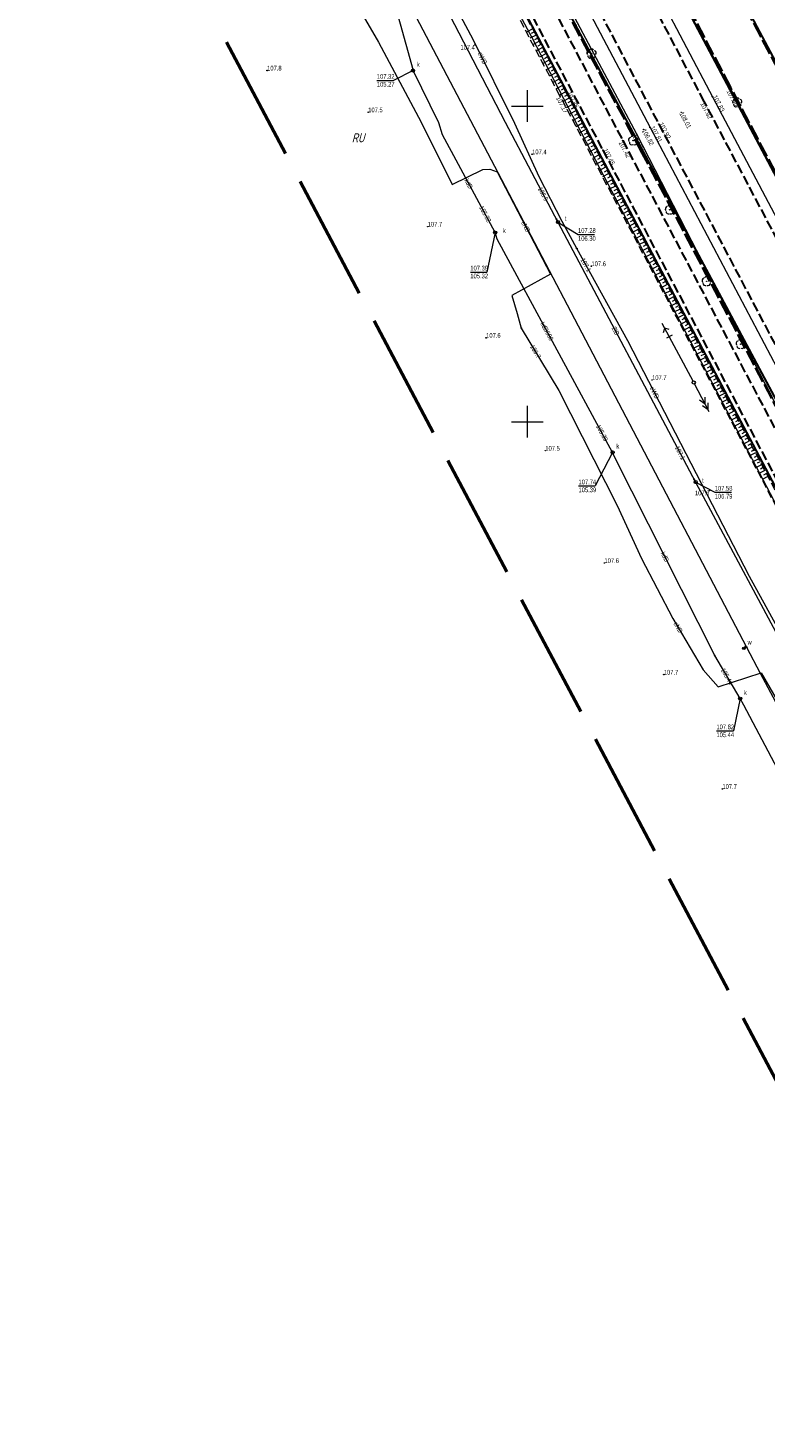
# Model space of a CAD drawing. Header units: metres. Extents: x 7529521 to 7531797, y 5723878 to 5728074.
# Tile 85 of 90: x 7529521 to 7529638, y 5727741 to 5727962. Entities that reach past the tile are written whole.
import ezdxf
from ezdxf.enums import TextEntityAlignment as Align

# ---------------------------------------------------------------- set-up
doc = ezdxf.new("R2010")
doc.units = ezdxf.units.M
for name, pattern in [('11', [3, 2.5, -0.5]), ('2_1', [0]), ('2_BUBZ02', [1.75, 1.25, -0.5]), ('2_BUBZ02G', [1.75, 1.25, -0.5]), ('2_KTJZ01', [2, 1.5, -0.5]), ('2_PTRW02', [0]), ('4_1', [0]), ('4_SUPE_01', [0]), ('4_SUPK_01', [0]), ('4_SUPT_01', [0]), ('4_SUPW_01', [0]), ('GDE', [0]), ('GUK', [2, 1.5, -0.5]), ('GUZ', [1, 0.5, -0.5]), ('L_0_09', [2.5, 2, -0.5])]:
    doc.linetypes.add(name, pattern=pattern)
doc.layers.get('0').update_dxf_attribs({"color": 252})
for name, color, linetype, lineweight in [('BUBZ_L_1', 252, '2_BUBZ02', 18), ('Dzialki', 80, 'GDE', 30), ('k', 252, 'Continuous', 18), ('Kontury', 252, 'GUK', 18), ('KTJZ_L_0', 251, '2_KTJZ01', 30), ('MPZP', 130, '11', 40), ('OBOP_T_1', 74, 'Continuous', 18), ('PTRW_L_1', 252, 'Continuous', 18), ('RTPW_T_0', 252, 'Continuous', 15), ('RTPW_T_1', 252, 'Continuous', 15), ('SUPE_E_T_1', 240, 'Continuous', 15), ('SUPE_E_T_3', 240, 'Continuous', 15), ('SUPE_L_1', 240, '4_SUPE_01', 18), ('SUPE_L_2', 240, '4_SUPE_01', 18), ('SUPE_L_3', 240, '4_SUPE_01', 18), ('SUPK_E_T_0', 24, 'Continuous', 15), ('SUPK_L_0', 24, '4_SUPK_01', 18), ('SUPT_E_T_0', 30, 'Continuous', 15), ('SUPT_L_0', 30, '4_SUPT_01', 18), ('SUPW_L_2', 150, '4_SUPW_01', 18), ('SUSM_T_3', 252, 'Continuous', 18), ('SUTE_T_0', 240, 'Continuous', 18), ('SUTK_T_0', 252, 'Continuous', 18), ('SUTT_T_0', 30, 'Continuous', 18), ('SUUK_E_T_9', 34, 'Continuous', 15), ('SUUK_T_2', 34, 'Continuous', 18), ('SUUT_E_T_9', 30, 'Continuous', 15), ('SUUT_T_1', 30, 'Continuous', 18), ('SUUW_E_T_5', 7, 'Continuous', 15), ('SUUW_T_7', 7, 'Continuous', 18), ('SUXX_T_7', 7, 'Continuous', 18), ('Uzytki', 252, 'GUZ', 18)]:
    doc.layers.add(name, color=color, linetype=linetype, lineweight=lineweight)
doc.layers.add('zakres', color=7, linetype='L_0_09', lineweight=50, true_color=0xff05ff)
doc.styles.get("Standard").update_dxf_attribs({"font": 'arial.ttf'})

# ---------------------------------------------------------------- blocks, each defined once
blk = doc.blocks.new('2_OBOP02_01')
at = {"linetype": 'Continuous'}
blk.add_circle((0, 0), 0.045, dxfattribs=at)
for centre, start, end in [((-0.36, 0.12), 102.1445, 221.86), ((0, 0.38), 30.1401, 149.8599), ((0.36, 0.12), 318.14, 77.8555), ((-0.22, -0.3), 174.1482, 293.8542), ((0.22, -0.3), 246.1458, 5.8518)]:
    blk.add_arc(centre, 0.375, start, end, dxfattribs=at)
blk = doc.blocks.new('2_RTPW02')
at = {"linetype": 'Continuous'}
blk.add_circle((0, 0), 0.045, dxfattribs=at)
blk = doc.blocks.new('2_RTPW01')
at = {"linetype": 'Continuous'}
blk.add_circle((0, 0), 0.045, dxfattribs=at)
blk = doc.blocks.new('4_SUSM04_01')
at = {"linetype": 'Continuous'}
blk.add_circle((0, 0), 0.25, dxfattribs=at)
blk = doc.blocks.new('4_SUPS01_03')
at = {"linetype": 'Continuous'}
blk.add_circle((0, 0), 0.0625, dxfattribs=at)
blk = doc.blocks.new('4_SUPS01_05')
at = {"linetype": 'Continuous'}
blk.add_circle((0, 0), 0.0625, dxfattribs=at)
blk = doc.blocks.new('4_SUPS01_07')
at = {"linetype": 'Continuous'}
blk.add_circle((0, 0), 0.0625, dxfattribs=at)
blk = doc.blocks.new('4_SUUS15_05')
at = {"linetype": 'Continuous'}
blk.add_circle((0, 0), 0.25, dxfattribs=at)
blk = doc.blocks.new('4_SUUS15_07')
at = {"linetype": 'Continuous'}
blk.add_circle((0, 0), 0.25, dxfattribs=at)
blk = doc.blocks.new('4_SUUS25')
at = {"linetype": 'Continuous'}
for radius in [0.2, 0.175, 0.15, 0.125, 0.1, 0.075, 0.05, 0.025, 0.00715]:
    blk.add_circle((0, 0), radius, dxfattribs=at)
blk = doc.blocks.new('4_SUXX')
at = {"linetype": 'Continuous'}
blk.add_line((0, -0.25), (0, 0.25), dxfattribs=at)

msp = doc.modelspace()

# ---------------------------------------------------------------- linework, layer by layer
at = {"layer": 'BUBZ_L_1', "linetype": '2_BUBZ02'}
for p, q in [((7529605.17, 5727951.62), (7529558.91, 5728039.66)), ((7529704.01, 5727764.11), (7529605.17, 5727951.62))]:
    msp.add_line(p, q, dxfattribs=at)
at = {"layer": 'BUBZ_L_1', "linetype": '2_BUBZ02G'}
for p, q in [((7529606.22, 5727952.06), (7529559.83, 5728040.14)), ((7529706.05, 5727762.12), (7529606.22, 5727952.06))]:
    msp.add_line(p, q, dxfattribs=at)
at = {"layer": 'BUBZ_L_1', "linetype": '2_1'}
for p, q in [((7529600.85, 5727962.26), (7529599.86, 5727961.73)), ((7529601.37, 5727961.26), (7529600.38, 5727960.74)), ((7529601.11, 5727961.76), (7529600.61, 5727961.5)), ((7529601.9, 5727960.27), (7529600.9, 5727959.74)), ((7529601.64, 5727960.76), (7529601.14, 5727960.5)), ((7529602.16, 5727959.77), (7529601.66, 5727959.51)), ((7529602.42, 5727959.27), (7529601.43, 5727958.75)), ((7529602.95, 5727958.27), (7529601.95, 5727957.75)), ((7529602.68, 5727958.77), (7529602.19, 5727958.51)), ((7529603.21, 5727957.78), (7529602.71, 5727957.51)), ((7529603.47, 5727957.28), (7529602.47, 5727956.75)), ((7529604, 5727956.28), (7529603, 5727955.75)), ((7529603.74, 5727956.78), (7529603.24, 5727956.51)), ((7529604.53, 5727955.28), (7529603.53, 5727954.75)), ((7529604.26, 5727955.78), (7529603.76, 5727955.51)), ((7529605.05, 5727954.28), (7529604.05, 5727953.75)), ((7529604.79, 5727954.78), (7529604.29, 5727954.51)), ((7529605.58, 5727953.28), (7529604.58, 5727952.75)), ((7529605.32, 5727953.78), (7529604.82, 5727953.51)), ((7529606.11, 5727952.27), (7529605.1, 5727951.74)), ((7529605.84, 5727952.77), (7529605.34, 5727952.51)), ((7529606.64, 5727951.27), (7529605.63, 5727950.74)), ((7529606.37, 5727951.77), (7529605.87, 5727951.51)), ((7529607.16, 5727950.27), (7529606.16, 5727949.74)), ((7529606.9, 5727950.77), (7529606.4, 5727950.5)), ((7529607.69, 5727949.26), (7529606.69, 5727948.74)), ((7529607.43, 5727949.77), (7529606.93, 5727949.5)), ((7529607.95, 5727948.76), (7529607.45, 5727948.5)), ((7529608.21, 5727948.26), (7529607.22, 5727947.74)), ((7529608.74, 5727947.27), (7529607.74, 5727946.74)), ((7529608.48, 5727947.77), (7529607.98, 5727947.5)), ((7529609, 5727946.77), (7529608.5, 5727946.5)), ((7529609.26, 5727946.27), (7529608.27, 5727945.74)), ((7529609.79, 5727945.27), (7529608.79, 5727944.75)), ((7529609.53, 5727945.77), (7529609.03, 5727945.51)), ((7529610.31, 5727944.28), (7529609.32, 5727943.75)), ((7529610.05, 5727944.77), (7529609.55, 5727944.51)), ((7529610.83, 5727943.28), (7529609.84, 5727942.76)), ((7529610.57, 5727943.78), (7529610.08, 5727943.52)), ((7529611.36, 5727942.29), (7529610.36, 5727941.77)), ((7529611.09, 5727942.79), (7529610.6, 5727942.52)), ((7529611.88, 5727941.3), (7529610.89, 5727940.78)), ((7529611.62, 5727941.79), (7529611.12, 5727941.53)), ((7529612.4, 5727940.31), (7529611.41, 5727939.79)), ((7529612.14, 5727940.8), (7529611.64, 5727940.54)), ((7529612.66, 5727939.81), (7529612.16, 5727939.55)), ((7529612.92, 5727939.32), (7529611.93, 5727938.8)), ((7529613.44, 5727938.33), (7529612.45, 5727937.81)), ((7529613.18, 5727938.82), (7529612.68, 5727938.56)), ((7529613.7, 5727937.84), (7529613.2, 5727937.58)), ((7529613.96, 5727937.34), (7529612.97, 5727936.82)), ((7529614.47, 5727936.36), (7529613.49, 5727935.84)), ((7529614.21, 5727936.85), (7529613.72, 5727936.59)), ((7529614.99, 5727935.37), (7529614.01, 5727934.85)), ((7529614.73, 5727935.86), (7529614.24, 5727935.6)), ((7529615.51, 5727934.39), (7529614.53, 5727933.87)), ((7529615.25, 5727934.88), (7529614.76, 5727934.62)), ((7529616.02, 5727933.41), (7529615.04, 5727932.89)), ((7529615.77, 5727933.9), (7529615.28, 5727933.64)), ((7529616.54, 5727932.42), (7529615.56, 5727931.91)), ((7529616.28, 5727932.91), (7529615.79, 5727932.66)), ((7529617.06, 5727931.44), (7529616.08, 5727930.93)), ((7529616.8, 5727931.93), (7529616.31, 5727931.68)), ((7529617.31, 5727930.95), (7529616.82, 5727930.7)), ((7529617.57, 5727930.47), (7529616.59, 5727929.95)), ((7529618.08, 5727929.49), (7529617.11, 5727928.97)), ((7529617.83, 5727929.98), (7529617.34, 5727929.72)), ((7529618.34, 5727929), (7529617.85, 5727928.74)), ((7529618.6, 5727928.51), (7529617.62, 5727928)), ((7529619.11, 5727927.54), (7529618.14, 5727927.02)), ((7529618.85, 5727928.02), (7529618.37, 5727927.77)), ((7529619.62, 5727926.56), (7529618.65, 5727926.05)), ((7529619.37, 5727927.05), (7529618.88, 5727926.79)), ((7529620.13, 5727925.59), (7529619.16, 5727925.08)), ((7529619.88, 5727926.08), (7529619.39, 5727925.82)), ((7529620.64, 5727924.62), (7529619.67, 5727924.11)), ((7529620.39, 5727925.1), (7529619.9, 5727924.85)), ((7529621.15, 5727923.65), (7529620.18, 5727923.14)), ((7529620.9, 5727924.13), (7529620.41, 5727923.88)), ((7529621.66, 5727922.68), (7529620.69, 5727922.17)), ((7529621.41, 5727923.16), (7529620.92, 5727922.91)), ((7529621.92, 5727922.19), (7529621.43, 5727921.94)), ((7529622.17, 5727921.71), (7529621.2, 5727921.2)), ((7529622.68, 5727920.74), (7529621.71, 5727920.23)), ((7529622.43, 5727921.22), (7529621.94, 5727920.97)), ((7529623.19, 5727919.78), (7529622.22, 5727919.27)), ((7529622.93, 5727920.26), (7529622.45, 5727920)), ((7529623.7, 5727918.81), (7529622.73, 5727918.3)), ((7529623.44, 5727919.29), (7529622.96, 5727919.04)), ((7529624.2, 5727917.85), (7529623.24, 5727917.34)), ((7529623.95, 5727918.33), (7529623.47, 5727918.08)), ((7529624.71, 5727916.88), (7529623.75, 5727916.38)), ((7529624.45, 5727917.37), (7529623.97, 5727917.11)), ((7529625.21, 5727915.92), (7529624.25, 5727915.42)), ((7529624.96, 5727916.4), (7529624.48, 5727916.15)), ((7529625.47, 5727915.44), (7529624.99, 5727915.19)), ((7529625.72, 5727914.96), (7529624.76, 5727914.46)), ((7529626.22, 5727914), (7529625.26, 5727913.5)), ((7529625.97, 5727914.48), (7529625.49, 5727914.23)), ((7529626.47, 5727913.52), (7529625.99, 5727913.27)), ((7529626.73, 5727913.05), (7529625.77, 5727912.54)), ((7529627.23, 5727912.09), (7529626.27, 5727911.59)), ((7529626.98, 5727912.57), (7529626.5, 5727912.32)), ((7529627.73, 5727911.13), (7529626.78, 5727910.63)), ((7529627.48, 5727911.61), (7529627, 5727911.36)), ((7529628.23, 5727910.18), (7529627.28, 5727909.68)), ((7529627.98, 5727910.66), (7529627.5, 5727910.41)), ((7529628.73, 5727909.23), (7529627.78, 5727908.73)), ((7529628.48, 5727909.7), (7529628.01, 5727909.45)), ((7529628.98, 5727908.75), (7529628.51, 5727908.5)), ((7529629.23, 5727908.27), (7529628.28, 5727907.77)), ((7529629.73, 5727907.32), (7529628.78, 5727906.82)), ((7529629.48, 5727907.8), (7529629.01, 5727907.55)), ((7529629.98, 5727906.85), (7529629.51, 5727906.6)), ((7529630.23, 5727906.37), (7529629.28, 5727905.87)), ((7529630.73, 5727905.42), (7529629.78, 5727904.93)), ((7529630.48, 5727905.9), (7529630.01, 5727905.65)), ((7529631.23, 5727904.48), (7529630.28, 5727903.98)), ((7529630.98, 5727904.95), (7529630.51, 5727904.7)), ((7529631.73, 5727903.53), (7529630.78, 5727903.03)), ((7529631.48, 5727904), (7529631, 5727903.75)), ((7529632.22, 5727902.58), (7529631.28, 5727902.09)), ((7529631.98, 5727903.06), (7529631.5, 5727902.81)), ((7529632.47, 5727902.11), (7529632, 5727901.86)), ((7529632.72, 5727901.64), (7529631.78, 5727901.14)), ((7529633.22, 5727900.7), (7529632.27, 5727900.2)), ((7529632.97, 5727901.17), (7529632.5, 5727900.92)), ((7529633.46, 5727900.23), (7529632.99, 5727899.98)), ((7529633.71, 5727899.76), (7529632.77, 5727899.26)), ((7529634.21, 5727898.81), (7529633.27, 5727898.32)), ((7529633.96, 5727899.28), (7529633.49, 5727899.04)), ((7529634.7, 5727897.87), (7529633.76, 5727897.38)), ((7529634.45, 5727898.34), (7529633.98, 5727898.1)), ((7529635.19, 5727896.94), (7529634.25, 5727896.44)), ((7529634.95, 5727897.41), (7529634.48, 5727897.16)), ((7529635.68, 5727896), (7529634.75, 5727895.51)), ((7529635.44, 5727896.47), (7529634.97, 5727896.22)), ((7529635.93, 5727895.53), (7529635.46, 5727895.28)), ((7529636.18, 5727895.06), (7529635.24, 5727894.57)), ((7529636.67, 5727894.13), (7529635.73, 5727893.64)), ((7529636.42, 5727894.59), (7529635.96, 5727894.35)), ((7529637.16, 5727893.19), (7529636.23, 5727892.7)), ((7529636.91, 5727893.66), (7529636.45, 5727893.41)), ((7529637.65, 5727892.26), (7529636.72, 5727891.77)), ((7529637.4, 5727892.73), (7529636.94, 5727892.48)), ((7529638.14, 5727891.33), (7529637.21, 5727890.84)), ((7529637.89, 5727891.79), (7529637.43, 5727891.55))]:
    msp.add_line(p, q, dxfattribs=at)
at = {"layer": 'Dzialki'}
for p, q in [((7529580.07, 5728050.82), (7529659.12, 5727901.51)), ((7529648.46, 5727886.57), (7529577.77, 5728018.75)), ((7529572.62, 5728016.02), (7529723.55, 5727729.88)), ((7529624.75, 5727984.59), (7529649.44, 5727937.88))]:
    msp.add_line(p, q, dxfattribs=at)
at = {"layer": 'k', "linetype": 'Continuous', "lineweight": 18, "flags": 128}
for points in [[(7529600, 5727947.5), (7529600, 5727952.5)], [(7529597.5, 5727950), (7529602.5, 5727950)], [(7529600, 5727897.5), (7529600, 5727902.5)], [(7529597.5, 5727900), (7529602.5, 5727900)]]:
    msp.add_lwpolyline(points, dxfattribs=at)
at = {"layer": 'Kontury'}
for p, q in [((7529648.46, 5727886.57), (7529577.77, 5728018.75)), ((7529608.04, 5728016.18), (7529658.22, 5727921.27))]:
    msp.add_line(p, q, dxfattribs=at)
at = {"layer": 'KTJZ_L_0', "linetype": '2_KTJZ01'}
for p, q in [((7529628.05, 5727950.72), (7529604.82, 5727994.8)), ((7529597.55, 5727991.37), (7529620.82, 5727947.16)), ((7529591.89, 5727988.65), (7529615.11, 5727944.56)), ((7529588.74, 5727987.09), (7529611.96, 5727943.02)), ((7529659.3, 5727891.62), (7529628.05, 5727950.72)), ((7529620.82, 5727947.16), (7529652.08, 5727887.94)), ((7529615.11, 5727944.56), (7529646.53, 5727885.1)), ((7529611.96, 5727943.02), (7529643.32, 5727883.6))]:
    msp.add_line(p, q, dxfattribs=at)
at = {"layer": 'MPZP'}
for points in [[(7529727.84, 5727879.19), (7529727.74, 5727879.16), (7529684.81, 5727870.75), (7529587.49, 5728054.72)], [(7529695.8, 5727831.43), (7529693.51, 5727836.79), (7529692.82, 5727839.92), (7529689.38, 5727845.55), (7529688.32, 5727845.94), (7529678.63, 5727864.69), (7529663.13, 5727892.97), (7529656.21, 5727907.51), (7529632.26, 5727952.83), (7529580.65, 5728051.12)], [(7529755.11, 5727681.97), (7529738.48, 5727713.96), (7529717.62, 5727753.88), (7529696.25, 5727794.9), (7529618.26, 5727942.56), (7529593.22, 5727989.5), (7529577.62, 5728018.77), (7529567.81, 5728037.46), (7529564.95, 5728042.84)]]:
    msp.add_lwpolyline(points, dxfattribs=at)
at = {"layer": 'PTRW_L_1', "linetype": '2_PTRW02'}
for p, q in [((7529606.18, 5727995.41), (7529629.41, 5727951.37)), ((7529608.6, 5727996.51), (7529632.21, 5727952.71)), ((7529593.91, 5727989.61), (7529617.31, 5727945.58)), ((7529596.2, 5727990.72), (7529619.46, 5727946.61)), ((7529629.41, 5727951.37), (7529653.15, 5727906.37)), ((7529632.21, 5727952.71), (7529642.76, 5727932.54)), ((7529619.46, 5727946.61), (7529650.73, 5727887.32)), ((7529617.31, 5727945.58), (7529647.96, 5727885.93))]:
    msp.add_line(p, q, dxfattribs=at)
at = {"layer": 'SUPE_L_1', "linetype": '4_SUPE_01'}
for p, q in [((7529591.41, 5727960.53), (7529580.63, 5727981.03)), ((7529598.04, 5727947.25), (7529591.41, 5727960.53)), ((7529601.85, 5727938.8), (7529598.04, 5727947.25)), ((7529605.51, 5727931.69), (7529601.85, 5727938.8)), ((7529607.83, 5727927.43), (7529605.51, 5727931.69)), ((7529615.94, 5727912.81), (7529607.83, 5727927.43)), ((7529626.26, 5727906.43), (7529621.38, 5727915.56)), ((7529621.58, 5727914.13), (7529621.79, 5727914.8)), ((7529622.46, 5727914.6), (7529621.79, 5727914.8)), ((7529622.93, 5727913.72), (7529622.05, 5727913.25)), ((7529635.23, 5727875.45), (7529615.94, 5727912.81)), ((7529650.79, 5727846.99), (7529635.23, 5727875.45))]:
    msp.add_line(p, q, dxfattribs=at)
at = {"layer": 'SUPE_L_2', "linetype": '4_SUPE_01'}
for p, q in [((7529628.83, 5727901.57), (7529626.5, 5727905.99)), ((7529628.2, 5727902.76), (7529627.29, 5727903.41)), ((7529628.67, 5727901.88), (7529627.76, 5727902.53)), ((7529628.2, 5727902.76), (7529628.18, 5727903.88)), ((7529628.67, 5727901.88), (7529628.64, 5727902.99))]:
    msp.add_line(p, q, dxfattribs=at)
at = {"layer": 'SUPE_L_3', "linetype": '4_SUPE_01'}
for p, q in [((7529566.28, 5727977.51), (7529576.38, 5727960.15)), ((7529576.38, 5727960.15), (7529583.15, 5727947.46)), ((7529583.15, 5727947.46), (7529588.1, 5727937.59)), ((7529588.1, 5727937.59), (7529592.94, 5727939.98)), ((7529592.94, 5727939.98), (7529594.07, 5727940.02)), ((7529594.07, 5727940.02), (7529595.2, 5727939.57)), ((7529595.2, 5727939.57), (7529603.68, 5727923.35)), ((7529603.68, 5727923.35), (7529597.54, 5727919.97)), ((7529597.54, 5727919.97), (7529598.38, 5727917.12)), ((7529598.38, 5727917.12), (7529599.04, 5727914.84)), ((7529599.04, 5727914.84), (7529604.98, 5727904.96)), ((7529604.98, 5727904.96), (7529614.22, 5727886.74)), ((7529614.22, 5727886.74), (7529618.09, 5727878.3)), ((7529618.09, 5727878.3), (7529623.08, 5727868.81)), ((7529623.08, 5727868.81), (7529627.85, 5727860.7)), ((7529627.85, 5727860.7), (7529630.26, 5727858.01)), ((7529630.26, 5727858.01), (7529637.07, 5727860.22)), ((7529637.07, 5727860.22), (7529645.42, 5727845.7))]:
    msp.add_line(p, q, dxfattribs=at)
at = {"layer": 'SUPK_L_0', "linetype": '4_SUPK_01'}
for p, q in [((7529577.11, 5727972.88), (7529581.88, 5727955.63)), ((7529585.98, 5727947.33), (7529581.88, 5727955.63)), ((7529586.53, 5727945.44), (7529585.98, 5727947.33)), ((7529594.9, 5727929.96), (7529586.53, 5727945.44)), ((7529595.21, 5727928.92), (7529594.9, 5727929.96)), ((7529613.52, 5727895.14), (7529595.21, 5727928.92)), ((7529613.93, 5727894.22), (7529613.52, 5727895.14)), ((7529629.7, 5727862.96), (7529613.93, 5727894.22)), ((7529633.73, 5727856.12), (7529629.7, 5727862.96)), ((7529634.33, 5727855.08), (7529633.73, 5727856.12)), ((7529651.69, 5727822.15), (7529634.33, 5727855.08))]:
    msp.add_line(p, q, dxfattribs=at)
at = {"layer": 'SUPK_L_0', "linetype": '4_1'}
for p, q in [((7529577.11, 5727972.88), (7529581.88, 5727955.63)), ((7529585.98, 5727947.33), (7529581.88, 5727955.63)), ((7529586.53, 5727945.44), (7529585.98, 5727947.33)), ((7529594.9, 5727929.96), (7529586.53, 5727945.44)), ((7529595.21, 5727928.92), (7529594.9, 5727929.96)), ((7529613.52, 5727895.14), (7529595.21, 5727928.92)), ((7529613.93, 5727894.22), (7529613.52, 5727895.14)), ((7529629.7, 5727862.96), (7529613.93, 5727894.22)), ((7529633.73, 5727856.12), (7529629.7, 5727862.96)), ((7529634.33, 5727855.08), (7529633.73, 5727856.12)), ((7529651.69, 5727822.15), (7529634.33, 5727855.08))]:
    msp.add_line(p, q, dxfattribs=at)
at = {"layer": 'SUPT_L_0', "linetype": '4_SUPT_01'}
for p, q in [((7529600.78, 5727960.81), (7529582.35, 5727995.17)), ((7529583.52, 5727972.4), (7529596.49, 5727947.43)), ((7529612.23, 5727938.76), (7529600.78, 5727960.81)), ((7529596.49, 5727947.43), (7529604.85, 5727931.63)), ((7529650.38, 5727865.96), (7529612.23, 5727938.76)), ((7529604.85, 5727931.63), (7529626.67, 5727890.43)), ((7529626.67, 5727890.43), (7529647.58, 5727851.26))]:
    msp.add_line(p, q, dxfattribs=at)
at = {"layer": 'SUPW_L_2', "linetype": '4_SUPW_01'}
for p, q in [((7529557, 5728012.35), (7529595.33, 5727939.49)), ((7529595.33, 5727939.49), (7529634.73, 5727864.3)), ((7529634.73, 5727864.3), (7529634.31, 5727864.08)), ((7529634.73, 5727864.3), (7529636.89, 5727860.18)), ((7529636.89, 5727860.18), (7529669.33, 5727799.22))]:
    msp.add_line(p, q, dxfattribs=at)
at = {"layer": 'SUPW_L_2', "linetype": '4_1'}
for p, q in [((7529557, 5728012.35), (7529595.33, 5727939.49)), ((7529595.33, 5727939.49), (7529634.73, 5727864.3)), ((7529634.73, 5727864.3), (7529634.31, 5727864.08)), ((7529634.73, 5727864.3), (7529636.89, 5727860.18)), ((7529636.89, 5727860.18), (7529669.33, 5727799.22))]:
    msp.add_line(p, q, dxfattribs=at)
at = {"layer": 'SUTK_T_0', "linetype": 'Continuous'}
for p, q in [((7529581.88, 5727955.63), (7529578.77, 5727954.08)), ((7529576.14, 5727954.08), (7529578.77, 5727954.08)), ((7529594.9, 5727929.96), (7529593.59, 5727923.71)), ((7529590.96, 5727923.71), (7529593.59, 5727923.71)), ((7529613.52, 5727895.14), (7529610.77, 5727889.83)), ((7529608.11, 5727889.83), (7529610.77, 5727889.83)), ((7529633.73, 5727856.12), (7529632.66, 5727851.02)), ((7529629.97, 5727851.02), (7529632.66, 5727851.02))]:
    msp.add_line(p, q, dxfattribs=at)
at = {"layer": 'SUTT_T_0', "linetype": 'Continuous'}
for p, q in [((7529604.85, 5727931.63), (7529608.03, 5727929.66)), ((7529608.03, 5727929.66), (7529610.66, 5727929.66)), ((7529626.67, 5727890.43), (7529629.71, 5727888.82)), ((7529629.71, 5727888.82), (7529632.34, 5727888.82))]:
    msp.add_line(p, q, dxfattribs=at)
at = {"layer": 'Uzytki'}
for p, q in [((7529577.77, 5728018.75), (7529648.46, 5727886.57)), ((7529658.22, 5727921.27), (7529608.04, 5728016.18))]:
    msp.add_line(p, q, dxfattribs=at)
at = {"layer": 'zakres', "color": 210, "lineweight": 50, "ltscale": 10}
msp.add_lwpolyline([(7530152.66, 5726824.25), (7529893.98, 5727312.41), (7529655.25, 5727765.72), (7529520.83, 5728019.58), (7529624.44, 5728074.21), (7529680.51, 5727967.68), (7529859.76, 5727632.54), (7529930.53, 5727498.32), (7530038.61, 5727292.3), (7530118.22, 5727141.23), (7530175.57, 5727034.73), (7530261.4, 5726875.73), (7530322.6, 5726755.46)], dxfattribs=at)

# ---------------------------------------------------------------- block references
at = {"layer": 'OBOP_T_1', "color": 74}
for p in [(7529610.17, 5727958.29), (7529633.27, 5727950.57), (7529616.77, 5727944.54), (7529622.59, 5727933.58), (7529628.42, 5727922.24), (7529633.81, 5727912.28)]:
    msp.add_blockref('2_OBOP02_01', p, dxfattribs=at)
at = {"layer": 'RTPW_T_0'}
for p in [(7529591.68, 5727959.69), (7529558.75, 5727955.64), (7529574.77, 5727949.02), (7529600.76, 5727942.37), (7529584.2, 5727930.9), (7529610.16, 5727924.64), (7529593.47, 5727913.29), (7529619.77, 5727906.6), (7529602.85, 5727895.4), (7529628.86, 5727889.08), (7529612.22, 5727877.61), (7529621.63, 5727859.93), (7529630.92, 5727841.82)]:
    msp.add_blockref('2_RTPW01', p, dxfattribs=at)
at = {"layer": 'RTPW_T_1'}
for p in [(7529605.17, 5727951.62), (7529606.22, 5727952.06), (7529629.35, 5727951.48), (7529632.21, 5727952.71), (7529624.4, 5727949.01), (7529628.05, 5727950.72), (7529619.46, 5727946.61), (7529620.82, 5727947.16), (7529615.11, 5727944.56), (7529617.31, 5727945.58), (7529618.44, 5727946.29), (7529611.98, 5727943.03)]:
    msp.add_blockref('2_RTPW02', p, dxfattribs=at)
at = {"layer": 'SUSM_T_3'}
msp.add_blockref('4_SUSM04_01', (7529626.38, 5727906.21), dxfattribs=at)
at = {"layer": 'SUTE_T_0'}
for p in [(7529607.83, 5727927.43), (7529599.04, 5727914.84)]:
    msp.add_blockref('4_SUPS01_03', p, dxfattribs=at)
at = {"layer": 'SUTK_T_0'}
for p in [(7529581.88, 5727955.63), (7529594.78, 5727930.18), (7529594.9, 5727929.96), (7529613.4, 5727895.36), (7529613.52, 5727895.14), (7529629.7, 5727862.96), (7529633.73, 5727856.12)]:
    msp.add_blockref('4_SUPS01_05', p, dxfattribs=at)
at = {"layer": 'SUTT_T_0'}
for p in [(7529604.62, 5727932.07), (7529604.85, 5727931.63), (7529626.44, 5727890.87), (7529626.67, 5727890.43)]:
    msp.add_blockref('4_SUPS01_07', p, dxfattribs=at)
at = {"layer": 'SUUK_T_2'}
for p in [(7529581.88, 5727955.63), (7529594.9, 5727929.96), (7529613.52, 5727895.14), (7529633.73, 5727856.12)]:
    msp.add_blockref('4_SUUS15_05', p, dxfattribs=at)
at = {"layer": 'SUUT_T_1'}
for p in [(7529604.85, 5727931.63), (7529626.67, 5727890.43)]:
    msp.add_blockref('4_SUUS15_07', p, dxfattribs=at)
at = {"layer": 'SUUW_T_7'}
msp.add_blockref('4_SUUS25', (7529634.31, 5727864.08), dxfattribs=at)
at = {"layer": 'SUXX_T_7', "rotation": 72.65038991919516}
msp.add_blockref('4_SUXX', (7529634.73, 5727864.3), dxfattribs=at)

# ---------------------------------------------------------------- texts
at = {"layer": 'MPZP', "lineweight": 30, "oblique": 15, "width": 0.7}
msp.add_text('RU', height=1.4, dxfattribs=at).set_placement((7529572.18, 5727945.67), align=Align.TOP_LEFT)
at = {"layer": 'RTPW_T_0', "width": 0.7}
for s, p in [('107.4', (7529591.68, 5727959.69)), ('107.8', (7529628.86, 5727889.08))]:
    msp.add_text(s, height=0.75, dxfattribs=at).set_placement(p, align=Align.TOP_RIGHT)
for s, p in [('107.8', (7529558.75, 5727955.64)), ('107.5', (7529574.77, 5727949.02)), ('107.4', (7529600.76, 5727942.37)), ('107.7', (7529584.2, 5727930.9)), ('107.6', (7529610.16, 5727924.64)), ('107.6', (7529593.47, 5727913.29)), ('107.7', (7529619.77, 5727906.6)), ('107.5', (7529602.85, 5727895.4)), ('107.6', (7529612.22, 5727877.61)), ('107.7', (7529621.63, 5727859.93)), ('107.7', (7529630.92, 5727841.82))]:
    msp.add_text(s, height=0.75, dxfattribs=at).set_placement(p)
at = {"layer": 'RTPW_T_1', "width": 0.7}
for s, rotation, p in [('107.17', 297.79, (7529605.17, 5727951.62)), ('107.50', 297.6, (7529632.21, 5727952.71)), ('107.92', 297.89, (7529628.05, 5727950.72)), ('107.42', 297.84, (7529615.11, 5727944.56)), ('107.32', 297.22, (7529617.31, 5727945.58))]:
    msp.add_text(s, height=0.75, rotation=rotation, dxfattribs=at).set_placement(p, align=Align.TOP_LEFT)
for s, rotation, p in [('107.86', 297.73, (7529606.22, 5727952.06)), ('107.83', 297.84, (7529629.35, 5727951.48)), ('107.81', 297.83, (7529619.46, 5727946.61)), ('107.92', 297.83, (7529620.82, 5727947.16)), ('107.45', 297.66, (7529611.98, 5727943.03))]:
    msp.add_text(s, height=0.75, rotation=rotation, dxfattribs=at).set_placement(p)
for s, rotation, p in [('108.01', 298.06, (7529624.4, 5727949.01)), ('106.82', 299.21, (7529618.44, 5727946.29))]:
    msp.add_text(s, height=0.75, rotation=rotation, dxfattribs=at).set_placement(p, align=Align.MIDDLE_LEFT)
at = {"layer": 'SUPE_E_T_1', "width": 0.7}
for rotation, p in [(296.53, (7529592.87, 5727957.61)), (297.31, (7529620.17, 5727904.61))]:
    msp.add_text('eWD', height=0.75, rotation=rotation, dxfattribs=at).set_placement(p, align=Align.MIDDLE)
at = {"layer": 'SUPE_E_T_3', "width": 0.7}
for rotation, p in [(297.6, (7529599.73, 5727930.91)), (300.46, (7529623.9, 5727867.42))]:
    msp.add_text('eND', height=0.75, rotation=rotation, dxfattribs=at).set_placement(p, align=Align.MIDDLE)
at = {"layer": 'SUPK_E_T_0', "width": 0.7}
for s, rotation, p in [('kdD', 298.4, (7529590.71, 5727937.7)), ('kdD600', 298.46, (7529603.12, 5727914.33)), ('kdD', 296.77, (7529621.82, 5727878.59))]:
    msp.add_text(s, height=0.75, rotation=rotation, dxfattribs=at).set_placement(p, align=Align.MIDDLE)
at = {"layer": 'SUPT_E_T_0', "width": 0.7}
msp.add_text('2tD', height=0.75, rotation=297.91, dxfattribs=at).set_placement((7529614, 5727914.36), align=Align.MIDDLE)
at = {"layer": 'SUTE_T_0', "width": 0.7}
for s, rotation, p in [('107.1', 299.03, (7529608.72, 5727925.83)), ('106.7', 301.01, (7529600.7, 5727912.09))]:
    msp.add_text(s, height=0.75, rotation=rotation, dxfattribs=at).set_placement(p, align=Align.MIDDLE_LEFT)
at = {"layer": 'SUTK_T_0', "width": 0.7}
for s, p in [('107.32', (7529576.14, 5727955.08)), ('105.27', (7529576.14, 5727953.83)), ('107.39', (7529590.96, 5727924.71)), ('105.32', (7529590.96, 5727923.46)), ('107.74', (7529608.11, 5727890.83)), ('105.39', (7529608.11, 5727889.58)), ('107.82', (7529629.97, 5727852.02)), ('105.44', (7529629.97, 5727850.77))]:
    msp.add_text(s, height=0.75, dxfattribs=at).set_placement(p, align=Align.TOP_LEFT)
for s, rotation, p in [('105.32', 298.4, (7529593.32, 5727932.89)), ('105.39', 298.47, (7529611.85, 5727898.22)), ('105.44', 300.5, (7529631.66, 5727859.64))]:
    msp.add_text(s, height=0.75, rotation=rotation, dxfattribs=at).set_placement(p, align=Align.MIDDLE)
at = {"layer": 'SUTT_T_0', "width": 0.7}
for s, p in [('106.6', (7529601.97, 5727937.08)), ('107.1', (7529623.68, 5727896.08))]:
    msp.add_text(s, height=0.75, rotation=297.9, dxfattribs=at).set_placement(p, align=Align.MIDDLE_LEFT)
for s, p in [('107.28', (7529608.03, 5727930.66)), ('106.30', (7529608.03, 5727929.41)), ('107.58', (7529629.71, 5727889.82)), ('106.79', (7529629.71, 5727888.57))]:
    msp.add_text(s, height=0.75, dxfattribs=at).set_placement(p, align=Align.TOP_LEFT)
at = {"layer": 'SUUK_E_T_9', "width": 0.7}
for p in [(7529582.48, 5727956.23), (7529596.12, 5727929.9), (7529614.12, 5727895.74), (7529634.33, 5727856.72)]:
    msp.add_text('k', height=0.75, dxfattribs=at).set_placement(p)
at = {"layer": 'SUUT_E_T_9', "width": 0.7}
for p in [(7529605.93, 5727931.81), (7529627.71, 5727890.34)]:
    msp.add_text('t', height=0.75, dxfattribs=at).set_placement(p)
at = {"layer": 'SUUW_E_T_5', "color": 150, "width": 0.7}
msp.add_text('w', height=0.75, dxfattribs=at).set_placement((7529634.91, 5727864.68))

doc.saveas('drawing.dxf')
